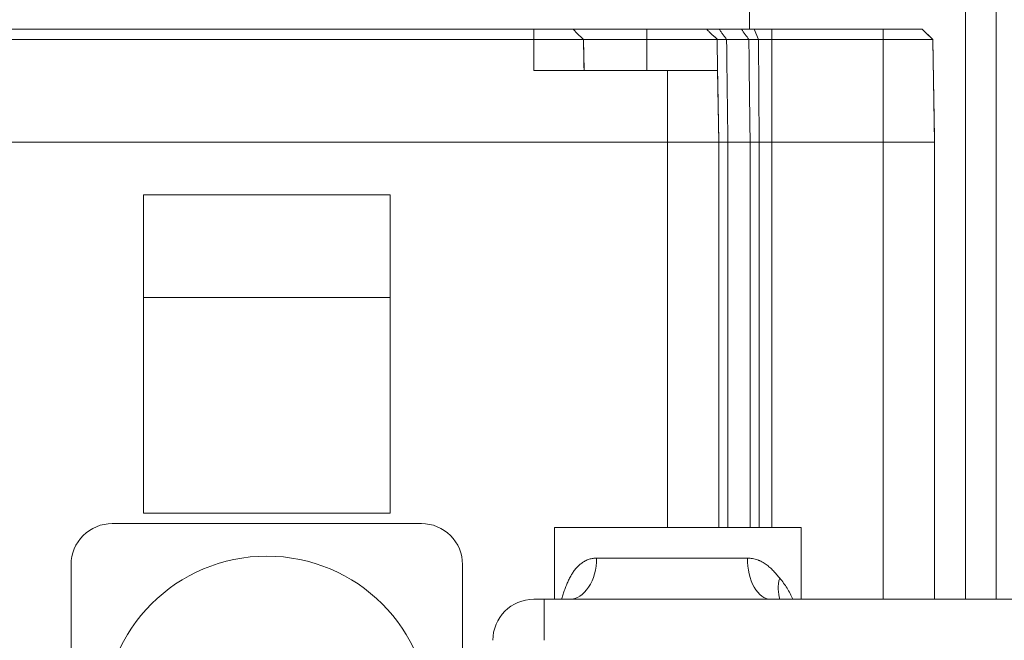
# Model space of a CAD drawing. Header units: millimetres. Extents: x -46 to 5160, y -5105 to -1541.
# Tile 66 of 104: x 3678 to 3774, y -4272 to -4212. Entities that reach past the tile are written whole.
import ezdxf

# ---------------------------------------------------------------- set-up
doc = ezdxf.new("R2010")
doc.units = ezdxf.units.MM
doc.header["$LTSCALE"] = 0.3175
doc.layers.add('1轮廓实线层', color=7, linetype='Continuous', lineweight=18)

msp = doc.modelspace()

# ---------------------------------------------------------------- linework, layer by layer
at = {"layer": '1轮廓实线层'}
for p, q in [((3770.50922, -4268.06941), (3770.50922, -4152.17273)), ((3770.50922, -4268.06941), (3770.50922, -4152.17273)), ((3773.50922, -4152.17273), (3773.50922, -4268.06941)), ((3749.50919, -4212.5698), (3749.50919, -4209.5698)), ((3745.33258, -4212.5698), (3739.50922, -4212.5698)), ((3750.3608, -4213.56964), (3749.93936, -4212.56979)), ((3762.50922, -4212.5698), (3751.67574, -4212.5698)), ((3766.31721, -4212.56979), (3767.33467, -4213.56965)), ((3663.50922, -4213.56965), (3728.50922, -4213.56965)), ((3733.33467, -4213.56968), (3733.38704, -4216.5698)), ((3739.50922, -4213.56965), (3746.3345, -4213.56965)), ((3746.33467, -4213.56964), (3746.38704, -4216.5698)), ((3750.3608, -4213.56964), (3750.43311, -4223.5703)), ((3751.67574, -4213.56965), (3762.50922, -4213.56965)), ((3767.50915, -4223.56579), (3767.33467, -4213.56965)), ((3728.50922, -4216.5698), (3741.50922, -4216.5698)), ((3746.38704, -4216.5698), (3741.50922, -4216.5698)), ((3746.38704, -4216.5698), (3746.50915, -4223.56579)), ((3750.4331, -4223.5703), (3750.4331, -4261.07055)), ((3714.50922, -4228.6998), (3690.50922, -4228.6998)), ((3690.50922, -4228.6998), (3690.50922, -4238.6998)), ((3714.50922, -4238.6998), (3714.50922, -4228.6998)), ((3690.50922, -4238.6998), (3714.50922, -4238.6998)), ((3690.50922, -4238.6998), (3690.50922, -4259.6998)), ((3714.50922, -4259.6998), (3714.50922, -4238.6998)), ((3690.50922, -4259.6998), (3714.50922, -4259.6998)), ((3687.45922, -4260.6998), (3717.55922, -4260.6998)), ((3730.50922, -4261.0698), (3730.50922, -4268.06975)), ((3730.50922, -4261.0698), (3754.50922, -4261.0698)), ((3754.50922, -4268.06975), (3754.50922, -4261.0698)), ((3734.60548, -4264.0698), (3749.2897, -4264.0698)), ((3683.45922, -4264.6998), (3683.45922, -4292.8085)), ((3721.55922, -4264.6998), (3721.55922, -4293.63013)), ((3728.50922, -4268.0698), (3729.50922, -4268.0698)), ((3840.8286, -4268.0698), (3729.50922, -4268.0698)), ((3729.50922, -4268.0698), (3840.8286, -4268.0698)), ((3729.50922, -4272.0698), (3729.50922, -4268.0698))]:
    msp.add_line(p, q, dxfattribs=at)
for centre, radius, start, end in [((3687.45922, -4264.6998), 3.99994, 89.9999999, 180.0000001), ((3717.55922, -4264.6998), 3.99994, 359.9999999, 90.0000001), ((3702.50922, -4279.7498), 15.87495, 0, 180), ((3728.50922, -4272.0698), 4, 90, 180)]:
    msp.add_arc(centre, radius, start, end, dxfattribs=at)
for centre, major_axis, ratio, start_param, end_param in [((3731.97091, -4264.0698), (0, -4), 0.65864471, 0, 1.57079633), ((3751.54986, -4264.0698), (0, -4), 0.56503985, 4.71238898, 6.28318531), ((3755.73798, -4266.01504), (2.61438, 3.02738), 0.74369677, 2.14169713, 2.74952478)]:
    msp.add_ellipse(centre, major_axis=major_axis, ratio=ratio, start_param=start_param, end_param=end_param, dxfattribs=at)
for points, degree in [([(3728.50922, -4212.56979), (3663.50922, -4212.5698)], 1), ([(3728.50922, -4212.56983), (3728.50922, -4212.90312), (3728.50922, -4213.2364), (3728.50922, -4213.56968)], 3), ([(3732.31722, -4212.56981), (3733.33467, -4213.56965)], 1), ([(3739.50922, -4212.5698), (3739.50922, -4213.56964)], 1), ([(3746.54502, -4212.5698), (3747.26447, -4213.56964)], 1), ([(3748.71155, -4212.5698), (3746.54503, -4212.5698)], 1), ([(3748.71154, -4212.56979), (3748.95136, -4212.90308), (3749.19118, -4213.23636), (3749.43099, -4213.56964)], 3), ([(3751.67574, -4212.56979), (3751.67574, -4213.56964)], 1), ([(3762.50922, -4212.5698), (3762.50922, -4212.90308), (3762.50922, -4213.23637), (3762.50922, -4213.56965)], 3), ([(3766.31722, -4212.5698), (3767.33467, -4213.56965)], 1), ([(3728.50922, -4213.56968), (3728.50922, -4214.56972), (3728.50922, -4215.56976), (3728.50922, -4216.5698)], 3), ([(3733.33467, -4213.56968), (3733.38704, -4216.5698)], 1), ([(3739.50922, -4213.56964), (3739.50922, -4216.5698)], 1), ([(3746.33368, -4213.51319), (3746.33467, -4213.56964)], 1), ([(3747.26447, -4213.56963), (3747.3879, -4223.57005)], 1), ([(3747.26447, -4213.56965), (3749.431, -4213.56965)], 1), ([(3749.43102, -4213.56964), (3749.47217, -4216.90311), (3749.51331, -4220.23658), (3749.55445, -4223.57005)], 3), ([(3751.67574, -4213.56964), (3751.67574, -4223.57005)], 1), ([(3762.50922, -4213.56965), (3762.50922, -4216.9017), (3762.50922, -4220.23374), (3762.50922, -4223.56579)], 3), ([(3767.33467, -4213.56965), (3767.50915, -4223.56579)], 1), ([(3741.50922, -4223.56579), (3741.50922, -4216.5698)], 1), ([(3746.38704, -4216.5698), (3746.50915, -4223.56579)], 1), ([(3663.50922, -4223.5678), (3741.50922, -4223.5678)], 1), ([(3741.50922, -4223.5678), (3741.50922, -4236.06902), (3741.50922, -4248.57025), (3741.50922, -4261.07147)], 3), ([(3746.50922, -4223.5678), (3746.50922, -4261.07147)], 1), ([(3747.3879, -4223.57005), (3749.55443, -4223.57005)], 1), ([(3747.3879, -4223.5703), (3747.3879, -4261.07055)], 1), ([(3749.55446, -4223.5703), (3749.55446, -4236.07038), (3749.55446, -4248.57047), (3749.55446, -4261.07055)], 3), ([(3751.67574, -4223.57005), (3762.50922, -4223.5678)], 1), ([(3751.67574, -4223.5703), (3751.67574, -4261.07055)], 1), ([(3762.50922, -4223.5678), (3762.50922, -4238.40189), (3762.50922, -4253.23599), (3762.50922, -4268.07009)], 3), ([(3767.50922, -4223.5678), (3767.50922, -4268.07009)], 1)]:
    msp.add_open_spline(points, degree=degree, dxfattribs=at)
for points, knots in [([(3732.31722, -4212.56983), (3732.31717, -4212.56983), (3732.29265, -4212.56983), (3732.19541, -4212.56983), (3732.12271, -4212.56983), (3731.93196, -4212.56983), (3731.8139, -4212.56983), (3731.53697, -4212.56983), (3731.3781, -4212.56983), (3731.02563, -4212.56983), (3730.83205, -4212.56983), (3730.41759, -4212.56983), (3730.19673, -4212.56983), (3729.73621, -4212.56983), (3729.49656, -4212.56983), (3729.00768, -4212.56983), (3728.75845, -4212.56983), (3728.50922, -4212.56983)], [0, 0, 0, 0, 0.125, 0.125, 0.25, 0.25, 0.375, 0.375, 0.5, 0.5, 0.625, 0.625, 0.75, 0.75, 0.875, 0.875, 1, 1, 1, 1]), ([(3739.50922, -4212.56979), (3739.27386, -4212.56979), (3738.80315, -4212.56979), (3738.10387, -4212.56979), (3737.41813, -4212.56979), (3736.75253, -4212.56979), (3736.11348, -4212.56979), (3735.50713, -4212.56979), (3734.93932, -4212.56979), (3734.41552, -4212.56979), (3733.94078, -4212.56979), (3733.51966, -4212.56979), (3733.15623, -4212.56979), (3732.85398, -4212.56979), (3732.61583, -4212.56979), (3732.44406, -4212.56979), (3732.3407, -4212.56979), (3732.3174, -4212.56979), (3732.31723, -4212.56979)], [0, 0, 0, 0, 0.06254193, 0.12508387, 0.1876258, 0.25016773, 0.31270967, 0.3752516, 0.43779353, 0.50033547, 0.5628774, 0.62541933, 0.68796126, 0.7505032, 0.81304513, 0.87558706, 0.938129, 1, 1, 1, 1]), ([(3746.54503, -4212.56978), (3746.37218, -4212.56978), (3746.21449, -4212.56978), (3745.93423, -4212.56978), (3745.81166, -4212.56978), (3745.60541, -4212.56978), (3745.52172, -4212.56978), (3745.39576, -4212.56978), (3745.35349, -4212.56978), (3745.33259, -4212.56978)], [0, 0, 0, 0, 0.25, 0.25, 0.5, 0.5, 0.75, 0.75, 1, 1, 1, 1]), ([(3745.33259, -4212.56978), (3745.34405, -4212.58203), (3745.36691, -4212.60645), (3745.40133, -4212.64283), (3745.43571, -4212.67888), (3745.47005, -4212.7146), (3745.50437, -4212.74998), (3745.53865, -4212.78503), (3745.5729, -4212.81974), (3745.60712, -4212.85411), (3745.6413, -4212.88816), (3745.68617, -4212.93244), (3745.74177, -4212.98661), (3745.80825, -4213.05024), (3745.87457, -4213.11259), (3745.94071, -4213.17365), (3746.00666, -4213.23343), (3746.07242, -4213.29191), (3746.13796, -4213.34912), (3746.2033, -4213.40502), (3746.26835, -4213.45967), (3746.31202, -4213.49544), (3746.33369, -4213.51318)], [0, 0, 0, 0, 0.03735129, 0.07445759, 0.11131875, 0.1479346, 0.18430503, 0.22042992, 0.2563092, 0.2919428, 0.3273307, 0.36247289, 0.43045845, 0.49749848, 0.56359397, 0.62874639, 0.69295766, 0.7562302, 0.81856693, 0.87997134, 0.94044747, 1, 1, 1, 1]), ([(3751.67574, -4212.56979), (3751.40138, -4212.56979), (3751.12702, -4212.56979), (3750.58883, -4212.56979), (3750.32501, -4212.56979), (3749.81805, -4212.56979), (3749.57491, -4212.56979), (3749.11866, -4212.56979), (3748.90555, -4212.56979), (3748.71154, -4212.56979)], [0, 0, 0, 0, 0.25, 0.25, 0.5, 0.5, 0.75, 0.75, 1, 1, 1, 1]), ([(3766.31723, -4212.56979), (3766.31718, -4212.56979), (3766.29266, -4212.56979), (3766.19541, -4212.56979), (3766.12272, -4212.56979), (3765.93196, -4212.56979), (3765.81391, -4212.56979), (3765.53698, -4212.56979), (3765.37811, -4212.56979), (3765.02564, -4212.56979), (3764.83205, -4212.56979), (3764.41759, -4212.56979), (3764.19673, -4212.56979), (3763.73621, -4212.56979), (3763.49656, -4212.56979), (3763.00768, -4212.56979), (3762.75845, -4212.56979), (3762.50922, -4212.56979)], [0, 0, 0, 0, 0.125, 0.125, 0.25, 0.25, 0.375, 0.375, 0.5, 0.5, 0.625, 0.625, 0.75, 0.75, 0.875, 0.875, 1, 1, 1, 1]), ([(3733.33469, -4213.56968), (3733.33464, -4213.56968), (3733.30356, -4213.56968), (3733.18033, -4213.56968), (3733.08821, -4213.56968), (3732.84649, -4213.56968), (3732.6969, -4213.56968), (3732.34597, -4213.56968), (3732.14465, -4213.56968), (3731.69801, -4213.56968), (3731.45269, -4213.56968), (3730.9275, -4213.56968), (3730.64762, -4213.56968), (3730.06406, -4213.56968), (3729.76038, -4213.56968), (3729.14086, -4213.56968), (3728.82505, -4213.56968), (3728.50922, -4213.56968)], [0, 0, 0, 0, 0.125, 0.125, 0.25, 0.25, 0.375, 0.375, 0.5, 0.5, 0.625, 0.625, 0.75, 0.75, 0.875, 0.875, 1, 1, 1, 1]), ([(3739.50922, -4213.56964), (3739.1051, -4213.56964), (3738.70098, -4213.56964), (3737.90827, -4213.56964), (3737.51968, -4213.56964), (3736.77296, -4213.56964), (3736.41484, -4213.56964), (3735.74281, -4213.56964), (3735.42891, -4213.56964), (3734.85739, -4213.56964), (3734.59979, -4213.56964), (3734.15075, -4213.56964), (3733.95933, -4213.56964), (3733.65003, -4213.56964), (3733.53215, -4213.56964), (3733.37447, -4213.56964), (3733.33461, -4213.56964), (3733.33469, -4213.56964)], [0, 0, 0, 0, 0.125, 0.125, 0.25, 0.25, 0.375, 0.375, 0.5, 0.5, 0.625, 0.625, 0.75, 0.75, 0.875, 0.875, 1, 1, 1, 1]), ([(3747.2645, -4213.56963), (3747.11758, -4213.56963), (3746.98514, -4213.56963), (3746.75428, -4213.56963), (3746.65586, -4213.56963), (3746.49684, -4213.56963), (3746.43624, -4213.56963), (3746.35517, -4213.56963), (3746.33465, -4213.56963), (3746.33473, -4213.56963)], [0, 0, 0, 0, 0.25, 0.25, 0.5, 0.5, 0.75, 0.75, 1, 1, 1, 1]), ([(3751.67574, -4213.56964), (3751.46797, -4213.56964), (3751.26021, -4213.56964), (3750.85265, -4213.56964), (3750.65287, -4213.56964), (3750.26895, -4213.56964), (3750.08483, -4213.56964), (3749.73932, -4213.56964), (3749.57794, -4213.56964), (3749.43102, -4213.56964)], [0, 0, 0, 0, 0.25, 0.25, 0.5, 0.5, 0.75, 0.75, 1, 1, 1, 1]), ([(3767.33469, -4213.56965), (3767.33464, -4213.56965), (3767.30356, -4213.56965), (3767.18033, -4213.56965), (3767.08821, -4213.56965), (3766.84649, -4213.56965), (3766.6969, -4213.56965), (3766.34597, -4213.56965), (3766.14465, -4213.56965), (3765.69801, -4213.56965), (3765.45269, -4213.56965), (3764.9275, -4213.56965), (3764.64762, -4213.56965), (3764.06406, -4213.56965), (3763.76037, -4213.56965), (3763.14086, -4213.56965), (3762.82505, -4213.56965), (3762.50922, -4213.56965)], [0, 0, 0, 0, 0.125, 0.125, 0.25, 0.25, 0.375, 0.375, 0.5, 0.5, 0.625, 0.625, 0.75, 0.75, 0.875, 0.875, 1, 1, 1, 1]), ([(3741.50922, -4223.56579), (3741.83647, -4223.56579), (3742.1637, -4223.56579), (3742.80562, -4223.56579), (3743.12028, -4223.56579), (3743.72495, -4223.56579), (3744.01494, -4223.56579), (3744.55913, -4223.56579), (3744.81331, -4223.56579), (3745.2761, -4223.56579), (3745.4847, -4223.56579), (3745.84832, -4223.56579), (3746.00332, -4223.56579), (3746.25378, -4223.56579), (3746.34924, -4223.56579), (3746.4766, -4223.56579), (3746.50888, -4223.56579), (3746.50913, -4223.56579)], [0, 0, 0, 0, 0.12507975, 0.12507975, 0.25015949, 0.25015949, 0.37523924, 0.37523924, 0.50031899, 0.50031899, 0.62539873, 0.62539873, 0.75047848, 0.75047848, 0.87555823, 0.87555823, 1, 1, 1, 1]), ([(3747.38793, -4223.5703), (3747.2491, -4223.5703), (3747.12394, -4223.5703), (3746.90577, -4223.5703), (3746.81276, -4223.5703), (3746.66249, -4223.5703), (3746.60522, -4223.5703), (3746.52892, -4223.5703), (3746.50954, -4223.5703), (3746.50929, -4223.5703)], [0, 0, 0, 0, 0.25052144, 0.25052144, 0.50104287, 0.50104287, 0.75156431, 0.75156431, 1, 1, 1, 1]), ([(3751.67574, -4223.5703), (3751.4794, -4223.5703), (3751.28305, -4223.5703), (3750.89791, -4223.5703), (3750.70911, -4223.5703), (3750.34631, -4223.5703), (3750.17231, -4223.5703), (3749.8458, -4223.5703), (3749.69329, -4223.5703), (3749.55446, -4223.5703)], [0, 0, 0, 0, 0.25, 0.25, 0.5, 0.5, 0.75, 0.75, 1, 1, 1, 1]), ([(3767.50913, -4223.56579), (3767.50887, -4223.56579), (3767.47659, -4223.56579), (3767.34924, -4223.56579), (3767.25378, -4223.56579), (3767.00332, -4223.56579), (3766.84832, -4223.56579), (3766.4847, -4223.56579), (3766.2761, -4223.56579), (3765.81331, -4223.56579), (3765.55913, -4223.56579), (3765.01494, -4223.56579), (3764.72495, -4223.56579), (3764.12028, -4223.56579), (3763.80562, -4223.56579), (3763.1637, -4223.56579), (3762.83647, -4223.56579), (3762.50922, -4223.56579)], [0, 0, 0, 0, 0.12443993, 0.12443993, 0.24951994, 0.24951994, 0.37459995, 0.37459995, 0.49967996, 0.49967996, 0.62475997, 0.62475997, 0.74983998, 0.74983998, 0.87491999, 0.87491999, 1, 1, 1, 1]), ([(3731.21008, -4268.06943), (3731.21695, -4268.04516), (3731.22387, -4268.02089), (3731.27263, -4267.85109), (3731.31618, -4267.70567), (3731.40752, -4267.41674), (3731.45532, -4267.2732), (3731.55587, -4266.98926), (3731.60864, -4266.84884), (3731.71997, -4266.57218), (3731.77853, -4266.43594), (3731.90243, -4266.16868), (3731.96777, -4266.03765), (3732.07175, -4265.84585), (3732.12524, -4265.75113), (3732.18118, -4265.65838), (3732.21904, -4265.59699), (3732.23826, -4265.56654), (3732.33547, -4265.41595), (3732.41717, -4265.30052), (3732.58945, -4265.08104), (3732.68004, -4264.97699), (3732.87141, -4264.78186), (3732.97219, -4264.69077), (3733.13224, -4264.56535), (3733.18707, -4264.52541), (3733.29997, -4264.44958), (3733.35754, -4264.41403), (3733.53372, -4264.31468), (3733.65579, -4264.25817), (3733.90994, -4264.16609), (3734.04202, -4264.1305), (3734.21399, -4264.10034), (3734.24875, -4264.09503), (3734.31889, -4264.08588), (3734.42477, -4264.07443), (3734.53266, -4264.0698), (3734.60548, -4264.0698)], [0, 0, 0, 0, 0.0126644, 0.0126644, 0.08861329, 0.08861329, 0.16456218, 0.16456218, 0.24051107, 0.24051107, 0.31645997, 0.31645997, 0.39240886, 0.39240886, 0.4303833, 0.44937053, 0.44937053, 0.46835775, 0.46835775, 0.54430664, 0.54430664, 0.62025554, 0.62025554, 0.69620443, 0.69620443, 0.73417888, 0.73417888, 0.77215332, 0.77215332, 0.84810221, 0.84810221, 0.92405111, 0.92405111, 0.94303833, 0.94303833, 0.96202555, 1, 1, 1, 1]), ([(3749.2897, -4264.0698), (3749.46257, -4264.0698), (3749.63014, -4264.0842), (3749.95548, -4264.13946), (3750.11324, -4264.18033), (3750.30467, -4264.24688), (3750.36166, -4264.268), (3750.41802, -4264.29084), (3750.45544, -4264.30644), (3750.4741, -4264.31443), (3750.56667, -4264.35518), (3750.63882, -4264.39041), (3750.85002, -4264.50319), (3750.98385, -4264.58787), (3751.23982, -4264.77263), (3751.36197, -4264.87274), (3751.59655, -4265.0847), (3751.70899, -4265.1966), (3751.87187, -4265.36977), (3751.92521, -4265.42838), (3752.03004, -4265.54633), (3752.08156, -4265.6057), (3752.1832, -4265.72431), (3752.23331, -4265.78356), (3752.33261, -4265.90071), (3752.38179, -4265.95862), (3752.43079, -4266.01504)], [0, 0, 0, 0, 0.125, 0.125, 0.25, 0.25, 0.28125, 0.296875, 0.296875, 0.3125, 0.3125, 0.375, 0.375, 0.5, 0.5, 0.625, 0.625, 0.75, 0.75, 0.8125, 0.8125, 0.875, 0.875, 0.9375, 0.9375, 1, 1, 1, 1]), ([(3752.43079, -4266.01504), (3752.56665, -4266.17147), (3752.69411, -4266.33238), (3752.93399, -4266.66181), (3753.0464, -4266.83033), (3753.25739, -4267.17398), (3753.35598, -4267.34911), (3753.54022, -4267.70521), (3753.62587, -4267.88619), (3753.70537, -4268.0698)], [0, 0, 0, 0, 0.25, 0.25, 0.5, 0.5, 0.75, 0.75, 1, 1, 1, 1])]:
    msp.add_open_spline(points, degree=3, knots=knots, dxfattribs=at)

doc.saveas('drawing.dxf')
